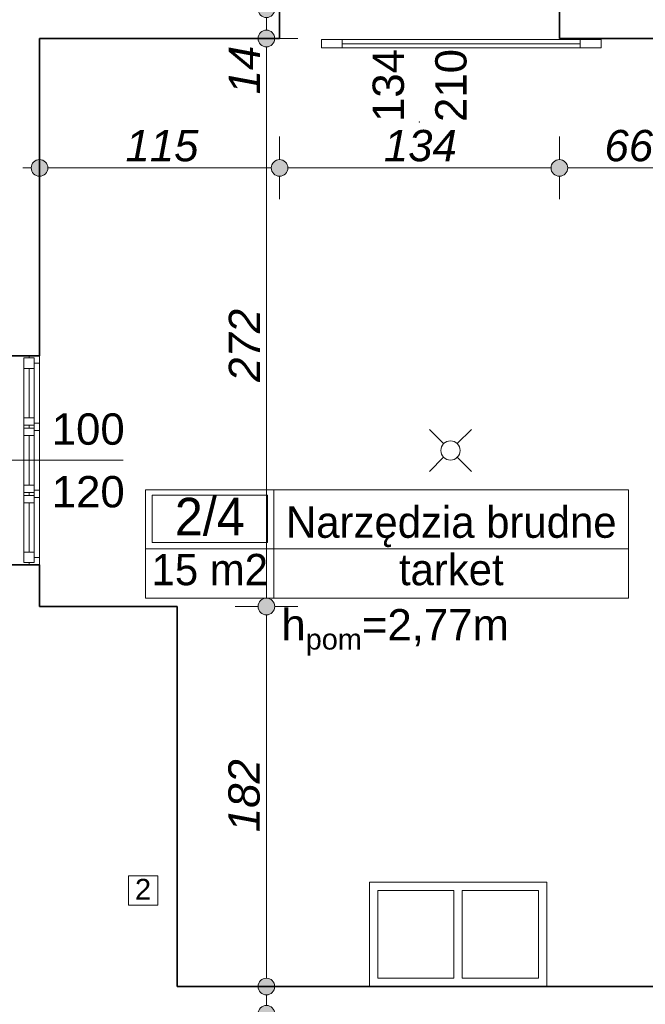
# Model space of a CAD drawing. Header units: millimetres. Extents: x -13944 to 84772, y -78836 to -35317.
# Tile 24 of 85: x 13473 to 16470, y -57598 to -52883. Entities that reach past the tile are written whole.
import ezdxf
from ezdxf.enums import TextEntityAlignment as Align

# ---------------------------------------------------------------- set-up
doc = ezdxf.new("R2010")
doc.units = ezdxf.units.MM
doc.header["$MEASUREMENT"] = 0
for name, color, linetype, lineweight in [('0_Nr_pióra__3', 7, 'Continuous', 20), ('Drzwi ArchiCAD_Nr_pióra__1', 7, 'Continuous', 0), ('Instalacje - Went_Klim_Nr_pióra__42', 150, 'Continuous', 13), ('Instalacje - Wod_Kan_Nr_pióra__22', 8, 'Continuous', 13), ('Konstrukcja - Ściany zew_Nr_pióra__6', 7, 'Continuous', 35), ('Metryczki pomieszczeń ArchiCADa_Nr_pióra__1', 7, 'Continuous', 0), ('Okna ArchiCADa_Nr_pióra__1', 7, 'Continuous', 0), ('Wnetrze - Sanitariaty_Nr_pióra__22', 8, 'Continuous', 13), ('Wymiarowanie - Ogólne_Nr_pióra__82', 114, 'Continuous', 13), ('Znaczniki drzwi ArchiCADa_Nr_pióra__1', 7, 'Continuous', 0), ('Znaczniki drzwi ArchiCADa_Nr_pióra__7', 7, 'Continuous', 70), ('Znaczniki okien ArchiCADa_Nr_pióra__1', 7, 'Continuous', 0), ('Znaczniki okien ArchiCADa_Nr_pióra__7', 7, 'Continuous', 70)]:
    doc.layers.add(name, color=color, linetype=linetype, lineweight=lineweight)
doc.layers.add('Elementy modelu - Strefy', color=7, linetype='Continuous')
doc.layers.add('Wymiarowanie - Ogólne', color=7, linetype='Continuous')
doc.styles.add('GENERATED_STYLE_1', font='txt')
doc.styles.add('GENERATED_STYLE_2', font='txt')
doc.styles.add('GENERATED_STYLE_3', font='txt')
doc.styles.add('GENERATED_STYLE_4', font='txt')
doc.dimstyles.new('GENERATED_STYLE__1', dxfattribs={"dimtxt": 150, "dimasz": 152, "dimexe": 0.18, "dimexo": 0, "dimgap": 0.09, "dimtad": 1, "dimlfac": 0.1, "dimzin": 0, "dimdsep": 46, "dimtxsty": 'GENERATED_STYLE_3', "dimblk": 'ARROWHEAD_11', "dimblk1": 'ARROWHEAD_11', "dimblk2": 'ARROWHEAD_11', "dimcen": 0.09, "dimclrd": 114, "dimclre": 114, "dimclrt": 114, "dimazin": 0, "dimtfac": 1, "dimtdec": 4, "dimtmove": 0, "dimatfit": 3, "dimfxl": 1, "dimtolj": 1, "dimtzin": 0, "dimarcsym": 0})
doc.dimstyles.new('GENERATED_STYLE__2', dxfattribs={"dimtxt": 150, "dimasz": 152, "dimexe": 0.18, "dimexo": 0, "dimgap": 0.09, "dimtad": 1, "dimtih": 1, "dimtoh": 1, "dimlfac": 0.1, "dimzin": 0, "dimdsep": 46, "dimtxsty": 'GENERATED_STYLE_3', "dimblk": 'ARROWHEAD_11', "dimblk1": 'ARROWHEAD_11', "dimblk2": 'ARROWHEAD_11', "dimcen": 0.09, "dimclrd": 114, "dimclre": 114, "dimclrt": 114, "dimazin": 0, "dimtfac": 1, "dimtdec": 4, "dimtmove": 0, "dimatfit": 3, "dimfxl": 1, "dimtolj": 1, "dimtzin": 0, "dimarcsym": 0})

# ---------------------------------------------------------------- blocks, each defined once
blk = doc.blocks.new('Narzędzia brudne_2_4_4', base_point=(14690.8, -55417.4))
at = {"layer": 'Metryczki pomieszczeń ArchiCADa_Nr_pióra__1', "linetype": 'Continuous'}
for p, q in [((14076.2, -55134.6), (16390, -55134.6)), ((14076.2, -55653.1), (14076.2, -55134.6)), ((14107, -55160.5), (14660, -55160.5)), ((14107, -55386.8), (14107, -55160.5)), ((14660, -55160.5), (14660, -55386.8)), ((14690.8, -55134.6), (14690.8, -55653.1)), ((16390, -55134.6), (16390, -55653.1)), ((14660, -55386.8), (14107, -55386.8)), ((14076.2, -55417.4), (16390, -55417.4)), ((16390, -55653.1), (14076.2, -55653.1))]:
    blk.add_line(p, q, dxfattribs=at)
at = {"layer": 'Metryczki pomieszczeń ArchiCADa_Nr_pióra__1'}
for tag, height, style, p in [('ROOM_NUMBER', 180, 'GENERATED_STYLE_2', (14383.5, -55262.5)), ('ROOM_NAME', 150, 'GENERATED_STYLE_1', (15540.4, -55289)), ('ROOM_CALC_AREA', 150, 'GENERATED_STYLE_1', (14383.5, -55516.1)), ('floor_f', 150, 'GENERATED_STYLE_1', (15540.4, -55516.1))]:
    blk.add_attdef(tag, text='', height=height, dxfattribs=dict(at, style=style)).set_placement(p, align=Align.MIDDLE_CENTER)
blk = doc.blocks.new('*D276')
at = {"layer": 'Wymiarowanie - Ogólne_Nr_pióra__82', "linetype": 'Continuous'}
for points in [[(14694.6, -57513), (14691.6, -57497.6), (14682.9, -57484.7), (14669.9, -57476), (14654.6, -57473), (14639.3, -57476), (14626.3, -57484.7), (14617.6, -57497.6), (14614.6, -57513), (14617.6, -57528.3), (14626.3, -57541.2), (14639.3, -57549.9), (14654.6, -57553), (14669.9, -57549.9), (14682.9, -57541.2), (14691.6, -57528.3)], [(14694.6, -57643), (14691.6, -57627.6), (14682.9, -57614.7), (14669.9, -57606), (14654.6, -57603), (14639.3, -57606), (14626.3, -57614.7), (14617.6, -57627.6), (14614.6, -57643), (14617.6, -57658.3), (14626.3, -57671.2), (14639.3, -57679.9), (14654.6, -57683), (14669.9, -57679.9), (14682.9, -57671.2), (14691.6, -57658.3)]]:
    blk.add_hatch(color=256, dxfattribs=at).paths.add_polyline_path(points)
for p, q in [((14614.6, -57513), (14504.6, -57513)), ((14804.6, -57513), (14694.6, -57513)), ((14654.6, -57603), (14654.6, -57553)), ((14614.6, -57643), (14504.6, -57643)), ((14804.6, -57643), (14694.6, -57643))]:
    blk.add_line(p, q, dxfattribs=at)
for centre in [(14654.6, -57513), (14654.6, -57643)]:
    blk.add_circle(centre, 40, dxfattribs=at)
blk = doc.blocks.new('ARROWHEAD_11')
at = {"color": 0, "linetype": 'Continuous', "lineweight": 0}
blk.add_line((0, 0), (-1, 0), dxfattribs=at)
at = {"color": 0, "linetype": 'Continuous', "lineweight": 0, "const_width": 0.25, "flags": 128}
blk.add_lwpolyline([(-0.125, 0, 1), (0.125, 0, 1)], format="xyb", close=True, dxfattribs=at)
blk = doc.blocks.new('*D277')
at = {"layer": 'Wymiarowanie - Ogólne_Nr_pióra__82', "linetype": 'Continuous'}
for points in [[(14694.6, -55693), (14691.6, -55677.6), (14682.9, -55664.7), (14669.9, -55656), (14654.6, -55653), (14639.3, -55656), (14626.3, -55664.7), (14617.6, -55677.6), (14614.6, -55693), (14617.6, -55708.3), (14626.3, -55721.2), (14639.3, -55729.9), (14654.6, -55733), (14669.9, -55729.9), (14682.9, -55721.2), (14691.6, -55708.3)], [(14694.6, -57513), (14691.6, -57497.6), (14682.9, -57484.7), (14669.9, -57476), (14654.6, -57473), (14639.3, -57476), (14626.3, -57484.7), (14617.6, -57497.6), (14614.6, -57513), (14617.6, -57528.3), (14626.3, -57541.2), (14639.3, -57549.9), (14654.6, -57553), (14669.9, -57549.9), (14682.9, -57541.2), (14691.6, -57528.3)]]:
    blk.add_hatch(color=256, dxfattribs=at).paths.add_polyline_path(points)
for p, q in [((14614.6, -55693), (14504.6, -55693)), ((14804.6, -55693), (14694.6, -55693)), ((14654.6, -57473), (14654.6, -55733)), ((14614.6, -57513), (14504.6, -57513)), ((14804.6, -57513), (14694.6, -57513))]:
    blk.add_line(p, q, dxfattribs=at)
for centre in [(14654.6, -55693), (14654.6, -57513)]:
    blk.add_circle(centre, 40, dxfattribs=at)
at = {"layer": 'Wymiarowanie - Ogólne_Nr_pióra__82', "insert": (14624.6, -56773.7), "char_height": 150, "attachment_point": 7, "rotation": 90, "style": 'GENERATED_STYLE_3'}
blk.add_mtext('\\A1;{\\fArial|b0|i1|c238|p38;182}', dxfattribs=at)
blk = doc.blocks.new('*D278')
at = {"layer": 'Wymiarowanie - Ogólne_Nr_pióra__82', "linetype": 'Continuous'}
for points in [[(14694.6, -52973), (14691.6, -52957.6), (14682.9, -52944.7), (14669.9, -52936), (14654.6, -52933), (14639.3, -52936), (14626.3, -52944.7), (14617.6, -52957.6), (14614.6, -52973), (14617.6, -52988.3), (14626.3, -53001.2), (14639.3, -53009.9), (14654.6, -53013), (14669.9, -53009.9), (14682.9, -53001.2), (14691.6, -52988.3)], [(14694.6, -55693), (14691.6, -55677.6), (14682.9, -55664.7), (14669.9, -55656), (14654.6, -55653), (14639.3, -55656), (14626.3, -55664.7), (14617.6, -55677.6), (14614.6, -55693), (14617.6, -55708.3), (14626.3, -55721.2), (14639.3, -55729.9), (14654.6, -55733), (14669.9, -55729.9), (14682.9, -55721.2), (14691.6, -55708.3)]]:
    blk.add_hatch(color=256, dxfattribs=at).paths.add_polyline_path(points)
for p, q in [((14614.6, -52973), (14504.6, -52973)), ((14804.6, -52973), (14694.6, -52973)), ((14654.6, -55653), (14654.6, -53013)), ((14614.6, -55693), (14504.6, -55693)), ((14804.6, -55693), (14694.6, -55693))]:
    blk.add_line(p, q, dxfattribs=at)
for centre in [(14654.6, -52973), (14654.6, -55693)]:
    blk.add_circle(centre, 40, dxfattribs=at)
at = {"layer": 'Wymiarowanie - Ogólne_Nr_pióra__82', "char_height": 150, "attachment_point": 7, "rotation": 90, "style": 'GENERATED_STYLE_3'}
for s, insert in [('\\A1;{\\fArial|b0|i1|c238|p38;14}', (14624.6, -53240.6)), ('\\A1;{\\fArial|b0|i1|c238|p38;272}', (14624.6, -54617.5))]:
    blk.add_mtext(s, dxfattribs=dict(at, insert=insert))
blk = doc.blocks.new('*D279')
at = {"layer": 'Wymiarowanie - Ogólne_Nr_pióra__82', "linetype": 'Continuous'}
for points in [[(14694.6, -52833), (14691.6, -52817.6), (14682.9, -52804.7), (14669.9, -52796), (14654.6, -52793), (14639.3, -52796), (14626.3, -52804.7), (14617.6, -52817.6), (14614.6, -52833), (14617.6, -52848.3), (14626.3, -52861.2), (14639.3, -52869.9), (14654.6, -52873), (14669.9, -52869.9), (14682.9, -52861.2), (14691.6, -52848.3)], [(14694.6, -52973), (14691.6, -52957.6), (14682.9, -52944.7), (14669.9, -52936), (14654.6, -52933), (14639.3, -52936), (14626.3, -52944.7), (14617.6, -52957.6), (14614.6, -52973), (14617.6, -52988.3), (14626.3, -53001.2), (14639.3, -53009.9), (14654.6, -53013), (14669.9, -53009.9), (14682.9, -53001.2), (14691.6, -52988.3)]]:
    blk.add_hatch(color=256, dxfattribs=at).paths.add_polyline_path(points)
for p, q in [((14614.6, -52833), (14504.6, -52833)), ((14804.6, -52833), (14694.6, -52833)), ((14654.6, -52933), (14654.6, -52873)), ((14614.6, -52973), (14504.6, -52973)), ((14804.6, -52973), (14694.6, -52973))]:
    blk.add_line(p, q, dxfattribs=at)
for centre in [(14654.6, -52833), (14654.6, -52973)]:
    blk.add_circle(centre, 40, dxfattribs=at)
blk = doc.blocks.new('*D286')
at = {"layer": 'Wymiarowanie - Ogólne_Nr_pióra__82', "linetype": 'Continuous'}
for points in [[(13608, -53593), (13605, -53577.7), (13596.3, -53564.7), (13583.3, -53556), (13568, -53553), (13552.7, -53556), (13539.7, -53564.7), (13531.1, -53577.7), (13528, -53593), (13531.1, -53608.3), (13539.7, -53621.3), (13552.7, -53629.9), (13568, -53633), (13583.3, -53629.9), (13596.3, -53621.3), (13605, -53608.3)], [(14758, -53593), (14755, -53577.7), (14746.3, -53564.7), (14733.3, -53556), (14718, -53553), (14702.7, -53556), (14689.7, -53564.7), (14681.1, -53577.7), (14678, -53593), (14681.1, -53608.3), (14689.7, -53621.3), (14702.7, -53629.9), (14718, -53633), (14733.3, -53629.9), (14746.3, -53621.3), (14755, -53608.3)]]:
    blk.add_hatch(color=256, dxfattribs=at).paths.add_polyline_path(points)
for p, q in [((13568, -53553), (13568, -53443)), ((14718, -53553), (14718, -53443)), ((13488, -53593), (13528, -53593)), ((13608, -53593), (14678, -53593)), ((13568, -53743), (13568, -53633)), ((14718, -53743), (14718, -53633))]:
    blk.add_line(p, q, dxfattribs=at)
for centre in [(13568, -53593), (14718, -53593)]:
    blk.add_circle(centre, 40, dxfattribs=at)
at = {"layer": 'Wymiarowanie - Ogólne_Nr_pióra__82', "insert": (13979.8, -53563), "char_height": 150, "attachment_point": 7, "style": 'GENERATED_STYLE_3'}
blk.add_mtext('\\A1;{\\fArial|b0|i1|c238|p38;115}', dxfattribs=at)
blk = doc.blocks.new('*D287')
at = {"layer": 'Wymiarowanie - Ogólne_Nr_pióra__82', "linetype": 'Continuous'}
for points in [[(14758, -53593), (14755, -53577.7), (14746.3, -53564.7), (14733.3, -53556), (14718, -53553), (14702.7, -53556), (14689.7, -53564.7), (14681.1, -53577.7), (14678, -53593), (14681.1, -53608.3), (14689.7, -53621.3), (14702.7, -53629.9), (14718, -53633), (14733.3, -53629.9), (14746.3, -53621.3), (14755, -53608.3)], [(16098, -53593), (16095, -53577.7), (16086.3, -53564.7), (16073.3, -53556), (16058, -53553), (16042.7, -53556), (16029.7, -53564.7), (16021.1, -53577.7), (16018, -53593), (16021.1, -53608.3), (16029.7, -53621.3), (16042.7, -53629.9), (16058, -53633), (16073.3, -53629.9), (16086.3, -53621.3), (16095, -53608.3)]]:
    blk.add_hatch(color=256, dxfattribs=at).paths.add_polyline_path(points)
for p, q in [((14718, -53553), (14718, -53443)), ((16058, -53553), (16058, -53443)), ((14758, -53593), (16018, -53593)), ((14718, -53743), (14718, -53633)), ((16058, -53743), (16058, -53633))]:
    blk.add_line(p, q, dxfattribs=at)
for centre in [(14718, -53593), (16058, -53593)]:
    blk.add_circle(centre, 40, dxfattribs=at)
at = {"layer": 'Wymiarowanie - Ogólne_Nr_pióra__82', "insert": (15217.3, -53563), "char_height": 150, "attachment_point": 7, "style": 'GENERATED_STYLE_3'}
blk.add_mtext('\\A1;{\\fArial|b0|i1|c238|p38;134}', dxfattribs=at)
blk = doc.blocks.new('*D288')
at = {"layer": 'Wymiarowanie - Ogólne_Nr_pióra__82', "linetype": 'Continuous'}
for points in [[(16098, -53593), (16095, -53577.7), (16086.3, -53564.7), (16073.3, -53556), (16058, -53553), (16042.7, -53556), (16029.7, -53564.7), (16021.1, -53577.7), (16018, -53593), (16021.1, -53608.3), (16029.7, -53621.3), (16042.7, -53629.9), (16058, -53633), (16073.3, -53629.9), (16086.3, -53621.3), (16095, -53608.3)], [(16758, -53593), (16755, -53577.7), (16746.3, -53564.7), (16733.3, -53556), (16718, -53553), (16702.7, -53556), (16689.7, -53564.7), (16681.1, -53577.7), (16678, -53593), (16681.1, -53608.3), (16689.7, -53621.3), (16702.7, -53629.9), (16718, -53633), (16733.3, -53629.9), (16746.3, -53621.3), (16755, -53608.3)]]:
    blk.add_hatch(color=256, dxfattribs=at).paths.add_polyline_path(points)
for p, q in [((16058, -53553), (16058, -53443)), ((16718, -53553), (16718, -53443)), ((16098, -53593), (16678, -53593)), ((16058, -53743), (16058, -53633)), ((16718, -53743), (16718, -53633))]:
    blk.add_line(p, q, dxfattribs=at)
for centre in [(16058, -53593), (16718, -53593)]:
    blk.add_circle(centre, 40, dxfattribs=at)
at = {"layer": 'Wymiarowanie - Ogólne_Nr_pióra__82', "insert": (16274.2, -53563), "char_height": 150, "attachment_point": 7, "style": 'GENERATED_STYLE_3'}
blk.add_mtext('\\A1;{\\fArial|b0|i1|c238|p38;66}', dxfattribs=at)

msp = doc.modelspace()

# ---------------------------------------------------------------- linework, layer by layer
at = {"layer": 'Drzwi ArchiCAD_Nr_pióra__1', "linetype": 'Continuous'}
for p, q in [((15018.016, -52977.955), (14918.016, -52977.955)), ((14918.016, -52977.955), (14918.016, -53017.955)), ((16158.016, -52977.955), (15018.016, -52977.955)), ((15018.016, -52977.955), (15018.016, -52997.955)), ((15018.016, -53017.955), (15018.016, -52977.955)), ((16158.016, -52997.955), (16158.016, -52977.955)), ((16258.016, -52977.955), (16158.016, -52977.955)), ((16158.016, -52977.955), (16158.016, -53017.955)), ((16258.016, -53017.955), (16258.016, -52977.955)), ((14918.016, -53017.955), (15018.016, -53017.955)), ((16158.016, -52997.955), (15018.016, -52997.955)), ((15018.016, -52997.955), (15018.016, -53017.955)), ((15018.016, -52997.955), (16158.016, -52997.955)), ((15018.016, -52997.955), (16158.016, -52997.955)), ((15018.016, -53017.955), (16158.016, -53017.955)), ((16158.016, -53017.955), (16158.016, -52997.955)), ((16158.016, -53017.955), (16258.016, -53017.955))]:
    msp.add_line(p, q, dxfattribs=at)
at = {"layer": 'Instalacje - Went_Klim_Nr_pióra__42', "linetype": 'Continuous'}
for p, q in [((13994.596, -56982.978), (14134.596, -56982.978)), ((13994.596, -57122.978), (13994.596, -56982.978)), ((14134.596, -56982.978), (14134.596, -57122.978)), ((14134.596, -57122.978), (13994.596, -57122.978))]:
    msp.add_line(p, q, dxfattribs=at)
at = {"layer": 'Instalacje - Wod_Kan_Nr_pióra__22', "linetype": 'Continuous'}
for p, q in [((15436.388, -54845.779), (15503.705, -54913.096)), ((15636.388, -54845.779), (15569.072, -54913.096)), ((15436.388, -55045.779), (15503.705, -54978.463)), ((15636.388, -55045.779), (15569.072, -54978.463))]:
    msp.add_line(p, q, dxfattribs=at)
msp.add_circle((15536.388, -54945.779), 46.222, dxfattribs=at)
at = {"layer": 'Konstrukcja - Ściany zew_Nr_pióra__6', "linetype": 'Continuous'}
for p, q in [((14718.016, -52972.955), (14718.016, -52832.955)), ((16058.016, -52972.955), (16058.016, -52832.955)), ((13518.016, -54492.955), (13418.016, -54492.955)), ((13568.016, -54492.955), (13518.016, -54492.955)), ((13518.016, -55492.955), (13418.016, -55492.955)), ((13568.016, -55492.955), (13518.016, -55492.955))]:
    msp.add_line(p, q, dxfattribs=at)
at = {"layer": 'Konstrukcja - Ściany zew_Nr_pióra__6', "linetype": 'Continuous', "flags": 128}
for points in [[(13568.016, -54492.955), (13568.016, -52972.955)], [(13568.016, -52972.955), (14018.016, -52972.955)], [(14018.016, -52972.955), (14528.016, -52972.955)], [(14528.016, -52972.955), (14718.016, -52972.955)], [(16058.016, -52972.955), (16718.016, -52972.955)], [(13568.016, -55692.955), (13568.016, -55492.955)], [(14228.016, -55692.955), (13568.016, -55692.955)], [(14228.016, -57512.955), (14228.016, -55692.955)], [(16918.016, -57512.955), (14228.016, -57512.955)]]:
    msp.add_lwpolyline(points, dxfattribs=at)
at = {"layer": 'Okna ArchiCADa_Nr_pióra__1', "linetype": 'Continuous'}
for p, q in [((13493.016, -54502.955), (13493.016, -54552.955)), ((13543.016, -54502.955), (13493.016, -54502.955)), ((13518.016, -54492.955), (13518.016, -54502.955)), ((13568.016, -54492.955), (13518.016, -54492.955)), ((13518.016, -54502.955), (13543.016, -54502.955)), ((13543.016, -54502.955), (13543.016, -54527.955)), ((13543.016, -54552.955), (13543.016, -54502.955)), ((13568.016, -54492.955), (13568.016, -55492.955)), ((13568.016, -54527.955), (13568.016, -54492.955)), ((13543.016, -54527.955), (13568.016, -54527.955)), ((13568.016, -54814.621), (13568.016, -54527.955)), ((13493.016, -54552.955), (13493.016, -54789.621)), ((13493.016, -54552.955), (13543.016, -54552.955)), ((13493.016, -54552.955), (13493.016, -54789.621)), ((13518.016, -54552.955), (13518.016, -54789.621)), ((13543.016, -54789.621), (13543.016, -54552.955)), ((13543.016, -54789.621), (13493.016, -54789.621)), ((13493.016, -54789.621), (13493.016, -54839.621)), ((13493.016, -54824.621), (13493.016, -54874.621)), ((13543.016, -54824.621), (13493.016, -54824.621)), ((13518.016, -54832.121), (13518.016, -54824.621)), ((13518.016, -54824.621), (13543.016, -54824.621)), ((13518.016, -54839.621), (13518.016, -54832.121)), ((13543.016, -54839.621), (13543.016, -54789.621)), ((13568.016, -54814.621), (13543.016, -54814.621)), ((13543.016, -54814.621), (13543.016, -54839.621)), ((13543.016, -54824.621), (13543.016, -54849.621)), ((13543.016, -54874.621), (13543.016, -54824.621)), ((13568.016, -54832.121), (13568.016, -54814.621)), ((13568.016, -54849.621), (13568.016, -54832.121)), ((13493.016, -54839.621), (13543.016, -54839.621)), ((13493.016, -54874.621), (13493.016, -55111.288)), ((13493.016, -54874.621), (13543.016, -54874.621)), ((13493.016, -54874.621), (13493.016, -55111.288)), ((13543.016, -54839.621), (13518.016, -54839.621)), ((13518.016, -54874.621), (13518.016, -55111.288)), ((13543.016, -54849.621), (13568.016, -54849.621)), ((13543.016, -55111.288), (13543.016, -54874.621)), ((13568.016, -55136.288), (13568.016, -54849.621)), ((13543.016, -55111.288), (13493.016, -55111.288)), ((13493.016, -55111.288), (13493.016, -55161.288)), ((13543.016, -55161.288), (13543.016, -55111.288)), ((13493.016, -55146.288), (13493.016, -55196.288)), ((13543.016, -55146.288), (13493.016, -55146.288)), ((13493.016, -55161.288), (13543.016, -55161.288)), ((13518.016, -55153.788), (13518.016, -55146.288)), ((13518.016, -55146.288), (13543.016, -55146.288)), ((13518.016, -55161.288), (13518.016, -55153.788)), ((13543.016, -55161.288), (13518.016, -55161.288)), ((13568.016, -55136.288), (13543.016, -55136.288)), ((13543.016, -55136.288), (13543.016, -55161.288)), ((13543.016, -55146.288), (13543.016, -55171.288)), ((13543.016, -55196.288), (13543.016, -55146.288)), ((13568.016, -55153.788), (13568.016, -55136.288)), ((13568.016, -55171.288), (13568.016, -55153.788)), ((13493.016, -55196.288), (13493.016, -55432.955)), ((13493.016, -55196.288), (13543.016, -55196.288)), ((13493.016, -55196.288), (13493.016, -55432.955)), ((13518.016, -55196.288), (13518.016, -55432.955)), ((13543.016, -55171.288), (13568.016, -55171.288)), ((13543.016, -55432.955), (13543.016, -55196.288)), ((13568.016, -55457.955), (13568.016, -55171.288)), ((13543.016, -55432.955), (13493.016, -55432.955)), ((13493.016, -55432.955), (13493.016, -55482.955)), ((13543.016, -55482.955), (13543.016, -55432.955)), ((13493.016, -55482.955), (13543.016, -55482.955)), ((13543.016, -55482.955), (13518.016, -55482.955)), ((13518.016, -55482.955), (13518.016, -55492.955)), ((13568.016, -55492.955), (13518.016, -55492.955)), ((13568.016, -55457.955), (13543.016, -55457.955)), ((13543.016, -55457.955), (13543.016, -55482.955)), ((13568.016, -55492.955), (13568.016, -55457.955))]:
    msp.add_line(p, q, dxfattribs=at)
at = {"layer": 'Wnetrze - Sanitariaty_Nr_pióra__22', "linetype": 'Continuous'}
for p, q in [((15148.016, -57012.955), (15998.016, -57012.955)), ((15148.016, -57512.955), (15148.016, -57012.955)), ((15998.016, -57012.955), (15998.016, -57512.955)), ((15188.016, -57472.955), (15188.016, -57052.955)), ((15188.016, -57052.955), (15553.016, -57052.955)), ((15553.016, -57052.955), (15553.016, -57472.955)), ((15593.016, -57472.955), (15593.016, -57052.955)), ((15593.016, -57052.955), (15958.016, -57052.955)), ((15958.016, -57052.955), (15958.016, -57472.955)), ((15370.516, -57472.955), (15188.016, -57472.955)), ((15553.016, -57472.955), (15370.516, -57472.955)), ((15775.516, -57472.955), (15593.016, -57472.955)), ((15958.016, -57472.955), (15775.516, -57472.955)), ((15573.016, -57512.955), (15148.016, -57512.955)), ((15998.016, -57512.955), (15573.016, -57512.955))]:
    msp.add_line(p, q, dxfattribs=at)
at = {"layer": 'Znaczniki drzwi ArchiCADa_Nr_pióra__1', "linetype": 'Continuous'}
msp.add_point((15388.016, -53372.955), dxfattribs=at)
at = {"layer": 'Znaczniki okien ArchiCADa_Nr_pióra__1', "linetype": 'Continuous'}
msp.add_line((13968.016, -54992.955), (13118.016, -54992.955), dxfattribs=at)

# ---------------------------------------------------------------- block references
at = {"layer": 'Elementy modelu - Strefy', "linetype": 'Continuous'}
ref = msp.add_blockref('Narzędzia brudne_2_4_4', (14690.77, -55417.415), dxfattribs=at)
ref.add_attrib('ROOM_NAME', 'Narzędzia brudne', dxfattribs={"layer": 'Metryczki pomieszczeń ArchiCADa_Nr_pióra__1', "color": 7, "height": 150, "style": 'GENERATED_STYLE_1'}).set_placement((15540.374, -55289.012), align=Align.MIDDLE_CENTER)
ref.add_attrib('ROOM_NUMBER', '2/4', dxfattribs={"layer": 'Metryczki pomieszczeń ArchiCADa_Nr_pióra__1', "color": 7, "height": 180, "style": 'GENERATED_STYLE_2'}).set_placement((14383.51, -55262.466), align=Align.MIDDLE_CENTER)
ref.add_attrib('ROOM_CALC_AREA', '15 m2', dxfattribs={"layer": 'Metryczki pomieszczeń ArchiCADa_Nr_pióra__1', "color": 7, "height": 150, "style": 'GENERATED_STYLE_1'}).set_placement((14383.51, -55516.146), align=Align.MIDDLE_CENTER)
ref.add_attrib('floor_f', 'tarket', dxfattribs={"layer": 'Metryczki pomieszczeń ArchiCADa_Nr_pióra__1', "color": 7, "height": 150, "style": 'GENERATED_STYLE_1'}).set_placement((15540.374, -55516.095), align=Align.MIDDLE_CENTER)

# ---------------------------------------------------------------- texts
at = {"layer": '0_Nr_pióra__3', "linetype": 'Continuous', "insert": (15271.623, -55661.6), "char_height": 150, "attachment_point": 2, "style": 'GENERATED_STYLE_4'}
msp.add_mtext('\\A1;{\\fArial|b0|i0|c0|p38;h\\fArial|b0|i0|c0|p38;\\A1{\\H.66x;\\S ^ pom;}\\fArial|b0|i0|c0|p38;=2,77m}', dxfattribs=at)
at = {"layer": 'Instalacje - Went_Klim_Nr_pióra__42', "linetype": 'Continuous', "insert": (14102.539, -57047.264), "char_height": 100, "attachment_point": 6, "style": 'GENERATED_STYLE_1'}
msp.add_mtext('\\A1;{\\fArial|b0|i0|c238|p38;2}', dxfattribs=at)
at = {"layer": 'Znaczniki drzwi ArchiCADa_Nr_pióra__7', "char_height": 150, "attachment_point": 7, "rotation": 90, "style": 'GENERATED_STYLE_1'}
for s, insert in [('\\A1;{\\fArial|b0|i0|c238|p38;134}', (15315.587, -53372.955)), ('\\A1;{\\fArial|b0|i0|c238|p38;210}', (15615.484, -53372.955))]:
    msp.add_mtext(s, dxfattribs=dict(at, insert=insert))
at = {"layer": 'Znaczniki okien ArchiCADa_Nr_pióra__7', "char_height": 150, "attachment_point": 7, "style": 'GENERATED_STYLE_1'}
for s, insert in [('\\A1;{\\fArial|b0|i0|c238|p38;100}', (13626.529, -54920.423)), ('\\A1;{\\fArial|b0|i0|c238|p38;120}', (13626.529, -55220.423))]:
    msp.add_mtext(s, dxfattribs=dict(at, insert=insert))

# ---------------------------------------------------------------- dimensions: what is measured, and where the dimension line sits
at = {"layer": 'Wymiarowanie - Ogólne', "color": 114, "linetype": 'Continuous', "lineweight": 13}
for base, p1, p2, picture, middle in [((14654.598, -52832.955), (13803.738, -52972.955), (14717.511, -52832.955), '*D279', (14549.598, -53126.784)), ((14654.598, -52972.955), (14565.499, -55692.955), (13803.738, -52972.955), '*D278', (14549.598, -54446.784)), ((14654.598, -55692.955), (15047.341, -57512.955), (14565.499, -55692.955), '*D277', (14549.598, -56602.955)), ((14654.598, -57512.955), (13905.499, -57642.955), (15047.341, -57512.955), '*D276', (14549.598, -57796.784))]:
    dim = msp.add_linear_dim(base=base, p1=p1, p2=p2, angle=90, dimstyle='GENERATED_STYLE__1', dxfattribs=at)
    dim.commit()
    dim.dimension.update_dxf_attribs({"geometry": picture, "text_midpoint": middle, "dimtype": 160, "text_rotation": 90})
for base, p1, p2, picture, middle in [((14718.016, -53592.978), (13568.016, -52972.955), (14718.016, -52972.955), '*D286', (14143.016, -53487.978)), ((16058.016, -53592.978), (14718.016, -52972.955), (16058.016, -52972.955), '*D287', (15388.016, -53487.978)), ((16718.016, -53592.978), (16058.016, -52972.955), (16718.016, -52972.955), '*D288', (16388.016, -53487.978))]:
    dim = msp.add_linear_dim(base=base, p1=p1, p2=p2, dimstyle='GENERATED_STYLE__2', dxfattribs=at)
    dim.commit()
    dim.dimension.update_dxf_attribs({"geometry": picture, "text_midpoint": middle, "dimtype": 160})

doc.saveas('drawing.dxf')
